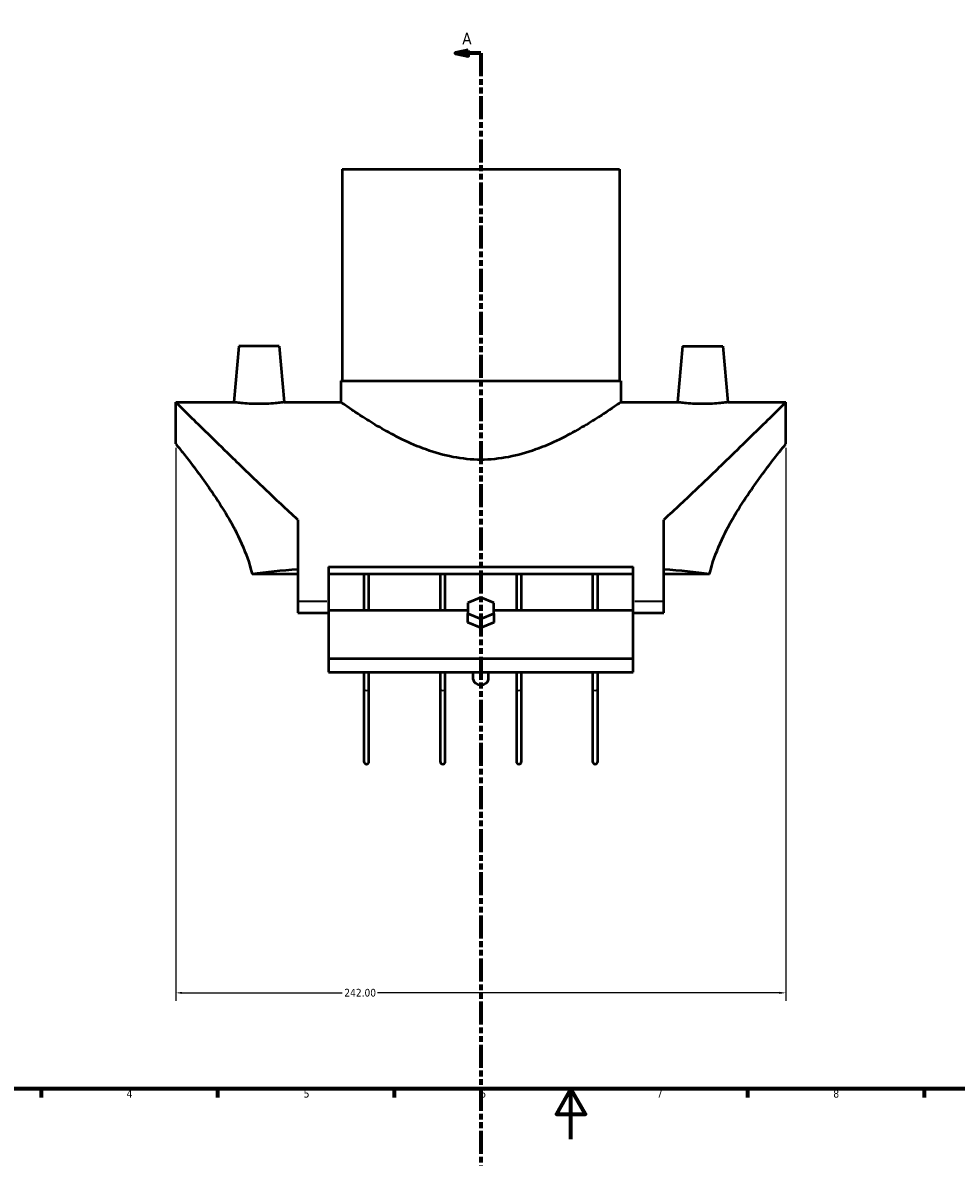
# Model space of a CAD drawing. Header units: millimetres. Extents: x -153 to 1300, y -272 to 843.
# Tile 3 of 6: x 203 to 573, y -7 to 443. Entities that reach past the tile are written whole.
import ezdxf

# ---------------------------------------------------------------- set-up
doc = ezdxf.new("R2010")
doc.units = ezdxf.units.MM
doc.linetypes.add('DOUBLE_DASH_CHAIN', pattern=[1.2403, 0.6614, -0.0827, 0.1654, -0.0827, 0.1654, -0.0827])
for name, color, linetype, lineweight in [('Border (ANSI)', 7, 'Continuous', 70), ('Dimension (ANSI)', 7, 'Continuous', 25), ('Section Line (ANSI)', 7, 'DOUBLE_DASH_CHAIN', 70), ('Visible (ANSI)', 7, 'Continuous', 50), ('Visible Narrow (ANSI)', 7, 'Continuous', 35)]:
    doc.layers.add(name, color=color, linetype=linetype, lineweight=lineweight)
doc.styles.add('Label Text (ANSI)', font='tahoma.ttf')
doc.styles.add('Note Text (ANSI)', font='tahoma.ttf')
doc.dimstyles.new('Default - mm (ANSI)', dxfattribs={"dimtxt": 3.048, "dimasz": 2.5, "dimexe": 3.175, "dimexo": 1.6002, "dimgap": 0.8, "dimtad": 0, "dimtoh": 1, "dimrnd": 1e-08, "dimzin": 4, "dimdsep": 46, "dimtxsty": 'Note Text (ANSI)', "dimcen": 0.09, "dimdle": 10, "dimclrd": 256, "dimclre": 256, "dimclrt": 256, "dimadec": 1, "dimazin": 1, "dimtfac": 1, "dimtofl": 0, "dimtmove": 0, "dimatfit": 3, "dimfxl": 1, "dimtolj": 1, "dimtzin": 4, "dimlwd": -1, "dimlwe": -1, "dimarcsym": 0})

# ---------------------------------------------------------------- blocks, each defined once
blk = doc.blocks.new('Borders Default Border')
at = {"layer": 'Border (ANSI)'}
for p, q in [((210.25, 20), (210.25, 16.55)), ((280.33, 20), (280.33, 16.55)), ((350.42, 20), (350.42, 16.55)), ((490.58, 20), (490.58, 16.55)), ((560.67, 20), (560.67, 16.55))]:
    blk.add_line(p, q, dxfattribs=at)
at = {"layer": 'Border (ANSI)', "flags": 128}
for points in [[(20, 20), (20, 574), (821, 574), (821, 20), (20, 20)], [(420.5, 0), (420.5, 20), (414.73, 10), (426.27, 10), (420.5, 20)]]:
    blk.add_lwpolyline(points, dxfattribs=at)
at = {"layer": 'Border (ANSI)', "char_height": 3.05, "attachment_point": 7, "style": 'Note Text (ANSI)'}
for s, insert in [('4', (244.23, 16.55)), ('5', (314.48, 16.49)), ('6', (384.49, 16.49)), ('7', (454.6, 16.55)), ('8', (524.63, 16.48))]:
    blk.add_mtext(s, dxfattribs=dict(at, insert=insert))
blk = doc.blocks.new('2dTransSection0')
at = {"layer": 'Section Line (ANSI)', "linetype": 'Continuous'}
for p, q in [((379.76, 431.82), (374.76, 430.82)), ((379.76, 430.82), (374.76, 430.82)), ((374.76, 430.82), (379.76, 429.82)), ((379.76, 429.82), (379.76, 431.82)), ((384.76, 430.82), (379.76, 430.82)), ((384.76, 430.82), (384.76, 421.82)), ((384.76, -48), (384.76, -57)), ((379.76, -56), (374.76, -57)), ((379.76, -57), (374.76, -57)), ((374.76, -57), (379.76, -58)), ((379.76, -58), (379.76, -56)), ((384.76, -57), (379.76, -57))]:
    blk.add_line(p, q, dxfattribs=at)
at = {"layer": 'Section Line (ANSI)', "linetype": 'DOUBLE_DASH_CHAIN', "ltscale": 13.78732}
blk.add_line((384.76, 430.82), (384.76, -57), dxfattribs=at)
at = {"layer": 'Section Line (ANSI)', "linetype": 'Continuous', "flags": 128}
for points in [[(379.76, 431.82), (374.76, 430.82), (379.76, 429.82), (379.76, 431.82)], [(379.76, -56), (374.76, -57), (379.76, -58), (379.76, -56)]]:
    blk.add_lwpolyline(points, dxfattribs=at)
at = {"layer": 'Section Line (ANSI)'}
for points in [[(379.76, 431.82), (374.76, 430.82), (379.76, 429.82), (379.76, 431.82)], [(379.76, -56), (374.76, -57), (379.76, -58), (379.76, -56)]]:
    blk.add_solid(points, dxfattribs=at)
at = {"layer": 'Section Line (ANSI)', "char_height": 4.57, "attachment_point": 7, "style": 'Label Text (ANSI)'}
for insert in [(377.4, 434.32), (377.4, -65.07)]:
    blk.add_mtext('A', dxfattribs=dict(at, insert=insert))
blk = doc.blocks.new('*D10')
at = {"layer": 'Defpoints', "color": 0, "transparency": 16777216}
for p in [(263.76, 275.83), (505.76, 275.83), (263.76, 58.08)]:
    blk.add_point(p, dxfattribs=at)
at = {"layer": 'Dimension (ANSI)', "transparency": 16777216}
for p, q in [((263.76, 274.23), (263.76, 54.91)), ((505.76, 274.23), (505.76, 54.91)), ((266.26, 58.08), (329.8, 58.08)), ((503.26, 58.08), (343.72, 58.08))]:
    blk.add_line(p, q, dxfattribs=at)
for points in [[(266.26, 58.5), (266.26, 57.67), (263.76, 58.08)], [(503.26, 58.5), (503.26, 57.67), (505.76, 58.08)]]:
    blk.add_solid(points, dxfattribs=at)
at = {"layer": 'Dimension (ANSI)', "transparency": 16777216, "insert": (330.6, 59.67), "char_height": 3.048, "attachment_point": 1, "style": 'Note Text (ANSI)'}
blk.add_mtext('\\A1;242.00', dxfattribs=at)

msp = doc.modelspace()

# ---------------------------------------------------------------- linework, layer by layer
at = {"layer": 'Visible (ANSI)'}
for p, q in [((329.7593, 384.8329), (439.7593, 384.8329)), ((329.7593, 384.8329), (329.7593, 300.8329)), ((439.7593, 384.8329), (439.7593, 300.8329)), ((288.7593, 314.5829), (286.8127, 292.3329)), ((304.7593, 314.5829), (288.7593, 314.5829)), ((304.7593, 314.5829), (306.7059, 292.3329)), ((464.7593, 314.5829), (462.8127, 292.3329)), ((464.7593, 314.5829), (480.7593, 314.5829)), ((480.7593, 314.5829), (482.7059, 292.3329)), ((329.2593, 300.8329), (440.2593, 300.8329)), ((329.2593, 300.8329), (329.2593, 292.3329)), ((440.2593, 300.8329), (440.2593, 292.3329)), ((263.7593, 275.8329), (263.7593, 292.3329)), ((263.7593, 292.3329), (286.8127, 292.3329)), ((306.7059, 292.3329), (329.2593, 292.3329)), ((440.2593, 292.3329), (462.8127, 292.3329)), ((482.7059, 292.3329), (505.7593, 292.3329)), ((505.7593, 275.8329), (505.7593, 292.3329)), ((312.1593, 245.7758), (312.1593, 213.3329)), ((457.3593, 213.3329), (457.3593, 245.7758)), ((324.2593, 227.0511), (324.2593, 213.3329)), ((324.2593, 227.0511), (445.2593, 227.0511)), ((445.2593, 213.3329), (445.2593, 227.0511)), ((312.1593, 224.1859), (293.974, 224.1859)), ((445.2593, 224.1859), (324.2593, 224.1859)), ((338.3843, 224.1859), (338.3843, 209.9252)), ((340.3843, 209.9252), (340.3843, 224.1859)), ((368.6343, 224.1859), (368.6343, 209.9252)), ((370.6343, 209.9252), (370.6343, 224.1859)), ((398.8843, 224.1859), (398.8843, 209.9252)), ((400.8843, 209.9252), (400.8843, 224.1859)), ((429.1343, 224.1859), (429.1343, 209.9252)), ((431.1343, 209.9252), (431.1343, 224.1859)), ((475.5447, 224.1859), (457.3593, 224.1859)), ((312.1593, 213.3329), (312.1593, 208.8719)), ((324.2593, 213.3329), (324.2593, 209.3681)), ((384.7593, 214.8916), (379.5632, 212.7703)), ((379.5632, 212.7703), (379.5632, 208.5276)), ((389.9555, 212.7703), (384.7593, 214.8916)), ((389.9555, 208.5276), (389.9555, 212.7703)), ((445.2593, 209.3681), (445.2593, 213.3329)), ((457.3593, 208.8719), (457.3593, 213.3329)), ((312.1593, 208.8719), (324.2593, 208.8719)), ((324.2593, 209.9252), (379.5632, 209.9252)), ((324.2593, 209.3681), (324.2593, 190.7252)), ((379.5632, 208.5276), (384.7593, 206.4063)), ((379.5632, 204.9921), (379.5632, 208.5276)), ((384.7593, 206.4063), (389.9555, 208.5276)), ((389.9555, 209.9252), (445.2593, 209.9252)), ((389.9555, 208.5276), (389.9555, 204.9921)), ((445.2593, 190.7252), (445.2593, 209.3681)), ((445.2593, 208.8719), (457.3593, 208.8719)), ((384.7593, 202.8708), (379.5632, 204.9921)), ((384.7593, 202.8708), (384.7593, 206.4063)), ((389.9555, 204.9921), (384.7593, 202.8708)), ((324.2593, 190.7252), (324.2593, 185.3429)), ((324.2593, 190.7252), (445.2593, 190.7252)), ((445.2593, 185.3429), (445.2593, 190.7252)), ((324.2593, 185.3429), (445.2593, 185.3429)), ((338.3843, 185.3429), (338.3843, 178.5242)), ((340.3843, 178.5242), (340.3843, 185.3429)), ((368.6343, 185.3429), (368.6343, 178.5242)), ((370.6343, 178.5242), (370.6343, 185.3429)), ((381.7593, 182.3647), (381.7593, 185.3429)), ((387.7593, 182.3647), (387.7593, 185.3429)), ((398.8843, 185.3429), (398.8843, 178.5242)), ((400.8843, 178.5242), (400.8843, 185.3429)), ((429.1343, 185.3429), (429.1343, 178.5242)), ((431.1343, 178.5242), (431.1343, 185.3429)), ((338.3843, 178.5242), (338.3843, 149.8329)), ((340.3843, 149.8329), (340.3843, 178.5242)), ((368.6343, 178.5242), (368.6343, 149.8329)), ((370.6343, 149.8329), (370.6343, 178.5242)), ((398.8843, 178.5242), (398.8843, 149.8329)), ((400.8843, 149.8329), (400.8843, 178.5242)), ((429.1343, 178.5242), (429.1343, 149.8329)), ((431.1343, 149.8329), (431.1343, 178.5242))]:
    msp.add_line(p, q, dxfattribs=at)
for centre in [(339.3843, 149.8329), (369.6343, 149.8329), (399.8843, 149.8329), (430.1343, 149.8329)]:
    msp.add_arc(centre, 1, 180, 0, dxfattribs=at)
for centre, major_axis, ratio, start_param, end_param in [((341.5591, 213.3329), (-77.7998, 0), 0.17632698, 5.0999058, 5.37051594), ((427.9595, 213.3329), (77.7998, 0), 0.17632698, 0.91266937, 1.1832795), ((384.7593, 182.3647), (-3, 0), 0.70710678, 0, 3.14159265)]:
    msp.add_ellipse(centre, major_axis=major_axis, ratio=ratio, start_param=start_param, end_param=end_param, dxfattribs=at)
for points, knots in [([(312.1593, 245.7758), (307.7239, 249.7951), (303.2918, 253.9637), (294.6262, 262.211), (290.4059, 266.2854), (283.4294, 273.0547), (280.375, 276.0333), (274.8112, 281.4734), (272.3022, 283.9343), (268.1578, 288.0041), (266.5184, 289.617), (264.3187, 291.7819), (263.7593, 292.3329), (263.7593, 292.3329)], [4.03069426, 4.03069426, 4.03069426, 4.03069426, 5.95743982, 5.95743982, 7.94325309, 7.94325309, 9.54700468, 9.54700468, 11.15075628, 11.15075628, 12.75450787, 12.75450787, 14.35825946, 14.35825946, 14.35825946, 14.35825946]), ([(296.7593, 291.6972), (295.5046, 291.6972), (294.1681, 291.7308), (291.7136, 291.8516), (290.5956, 291.937), (288.8339, 292.0965), (288.0718, 292.181), (287.0611, 292.3001), (286.8127, 292.3329), (286.8127, 292.3329)], [0, 0, 0, 0, 0.37640277, 0.37640277, 0.75280554, 0.75280554, 1.12872111, 1.12872111, 1.50463669, 1.50463669, 1.50463669, 1.50463669]), ([(306.7059, 292.3329), (306.7059, 292.3329), (306.4575, 292.3001), (305.4469, 292.181), (304.6848, 292.0965), (302.9231, 291.937), (301.805, 291.8516), (299.3505, 291.7308), (298.014, 291.6972), (296.7593, 291.6972)], [4.51391006, 4.51391006, 4.51391006, 4.51391006, 4.88982563, 4.88982563, 5.2657412, 5.2657412, 5.64214397, 5.64214397, 6.01854675, 6.01854675, 6.01854675, 6.01854675]), ([(440.2593, 292.3329), (440.2593, 292.3329), (439.8984, 292.078), (438.4261, 291.0542), (437.3154, 290.2858), (434.4365, 288.3492), (432.6661, 287.1799), (428.6379, 284.6326), (426.3799, 283.2559), (421.5925, 280.5157), (418.8772, 279.045), (412.9552, 276.1744), (409.7485, 274.7761), (402.9918, 272.3518), (399.4347, 271.3275), (392.1584, 269.9258), (388.438, 269.5535), (381.0806, 269.5535), (377.3603, 269.9258), (370.0839, 271.3275), (366.5268, 272.3518), (359.7701, 274.7761), (356.5634, 276.1744), (350.6414, 279.045), (347.9261, 280.5157), (343.1388, 283.2559), (340.8808, 284.6326), (336.8525, 287.1799), (335.0821, 288.3492), (332.2033, 290.2858), (331.0925, 291.0542), (329.6202, 292.078), (329.2593, 292.3329), (329.2593, 292.3329)], [8.7646009, 8.7646009, 8.7646009, 8.7646009, 9.85214388, 9.85214388, 10.93968685, 10.93968685, 12.02722983, 12.02722983, 13.11477281, 13.11477281, 14.21838006, 14.21838006, 15.32198731, 15.32198731, 16.42559455, 16.42559455, 17.5292018, 17.5292018, 18.63280905, 18.63280905, 19.7364163, 19.7364163, 20.84002355, 20.84002355, 21.9436308, 21.9436308, 23.03117377, 23.03117377, 24.11871675, 24.11871675, 25.20625973, 25.20625973, 26.2938027, 26.2938027, 26.2938027, 26.2938027]), ([(505.7593, 292.3329), (505.7593, 292.3329), (505.1999, 291.7819), (503.0002, 289.617), (501.3608, 288.0041), (497.2164, 283.9343), (494.7074, 281.4734), (489.1436, 276.0333), (486.0893, 273.0547), (479.1127, 266.2854), (474.8925, 262.211), (466.2269, 253.9637), (461.7947, 249.7951), (457.3593, 245.7758)], [-14.35825946, -14.35825946, -14.35825946, -14.35825946, -12.75450787, -12.75450787, -11.15075628, -11.15075628, -9.54700468, -9.54700468, -7.94325309, -7.94325309, -5.95743982, -5.95743982, -4.03069426, -4.03069426, -4.03069426, -4.03069426]), ([(482.7059, 292.3329), (482.7059, 292.3329), (482.4575, 292.3001), (481.4469, 292.181), (480.6848, 292.0965), (478.9231, 291.937), (477.805, 291.8516), (475.3505, 291.7308), (474.014, 291.6972), (471.5046, 291.6972), (470.1681, 291.7308), (467.7136, 291.8516), (466.5956, 291.937), (464.8339, 292.0965), (464.0718, 292.181), (463.0611, 292.3001), (462.8127, 292.3329), (462.8127, 292.3329)], [1.50463669, 1.50463669, 1.50463669, 1.50463669, 1.88055226, 1.88055226, 2.25646783, 2.25646783, 2.6328706, 2.6328706, 3.00927337, 3.00927337, 3.38567614, 3.38567614, 3.76207892, 3.76207892, 4.13799449, 4.13799449, 4.51391006, 4.51391006, 4.51391006, 4.51391006]), ([(263.7593, 275.8329), (263.7593, 275.8329), (264.0966, 275.4147), (265.4425, 273.7269), (266.4505, 272.4581), (268.9925, 269.1934), (270.5283, 267.1947), (273.8896, 262.6775), (275.7138, 260.159), (279.4069, 254.8084), (281.4237, 251.7605), (285.424, 245.1379), (287.407, 241.5641), (290.9269, 234.0252), (292.4621, 230.0548), (293.6944, 225.366), (293.8391, 224.7772), (293.974, 224.1859)], [10.10402061, 10.10402061, 10.10402061, 10.10402061, 11.34652756, 11.34652756, 12.58903452, 12.58903452, 13.83154147, 13.83154147, 15.07404843, 15.07404843, 16.35754662, 16.35754662, 17.64104482, 17.64104482, 18.92454302, 18.92454302, 19.1079028, 19.1079028, 19.1079028, 19.1079028]), ([(475.5447, 224.1859), (475.6795, 224.7772), (475.8243, 225.366), (477.0565, 230.0548), (478.5917, 234.0252), (482.1116, 241.5641), (484.0946, 245.1379), (488.095, 251.7605), (490.1118, 254.8084), (493.8049, 260.159), (495.6291, 262.6775), (498.9903, 267.1947), (500.5261, 269.1934), (503.0681, 272.4581), (504.0761, 273.7269), (505.4221, 275.4147), (505.7593, 275.8329), (505.7593, 275.8329)], [21.30817962, 21.30817962, 21.30817962, 21.30817962, 21.49153941, 21.49153941, 22.77503761, 22.77503761, 24.0585358, 24.0585358, 25.342034, 25.342034, 26.58454095, 26.58454095, 27.82704791, 27.82704791, 29.06955486, 29.06955486, 30.31206182, 30.31206182, 30.31206182, 30.31206182]), ([(385.2636, 190.7264), (385.0957, 190.6901), (384.9262, 190.6711), (384.7593, 190.6711), (384.5924, 190.6711), (384.4229, 190.6901), (384.255, 190.7264)], [1.821487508, 1.821487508, 1.821487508, 1.821487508, 1.871563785, 1.871563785, 1.871563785, 1.921640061, 1.921640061, 1.921640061, 1.921640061])]:
    msp.add_open_spline(points, degree=3, knots=knots, dxfattribs=at)
at = {"layer": 'Visible Narrow (ANSI)'}
for p, q in [((323.6543, 213.3329), (312.7643, 213.3329)), ((456.7543, 213.3329), (445.8643, 213.3329))]:
    msp.add_line(p, q, dxfattribs=at)
for centre, major_axis, start_param, end_param in [((339.3843, 178.5242), (1, 0), 3.29867229, 6.12610567), ((369.6343, 178.5242), (1, 0), 3.29867229, 6.12610567), ((399.8843, 178.5242), (-1, 0), 0.15707963, 2.98451302), ((430.1343, 178.5242), (-1, 0), 0.15707963, 2.98451302)]:
    msp.add_ellipse(centre, major_axis=major_axis, ratio=0.54816854, start_param=start_param, end_param=end_param, dxfattribs=at)

# ---------------------------------------------------------------- block references
msp.add_blockref('Borders Default Border', (0, 0))
at = {"layer": 'Section Line (ANSI)'}
msp.add_blockref('2dTransSection0', (0, 0), dxfattribs=at)

# ---------------------------------------------------------------- dimensions: what is measured, and where the dimension line sits
at = {"layer": 'Dimension (ANSI)'}
dim = msp.add_linear_dim(base=(263.7593, 58.0829), p1=(505.7593, 275.8329), p2=(263.7593, 275.8329), angle=180, dimstyle='Default - mm (ANSI)', override={"dimgap": 0.8, "dimtoh": 0, "dimdec": 2, "dimtol": 0, "dimlim": 0, "dimtp": 0, "dimtm": 0, "dimtdec": 2, "dimatfit": 1}, dxfattribs=at)
dim.commit()
dim.dimension.update_dxf_attribs({"geometry": '*D10', "text_midpoint": (336.7593, 58.0829), "dimtype": 160})

doc.saveas('drawing.dxf')
